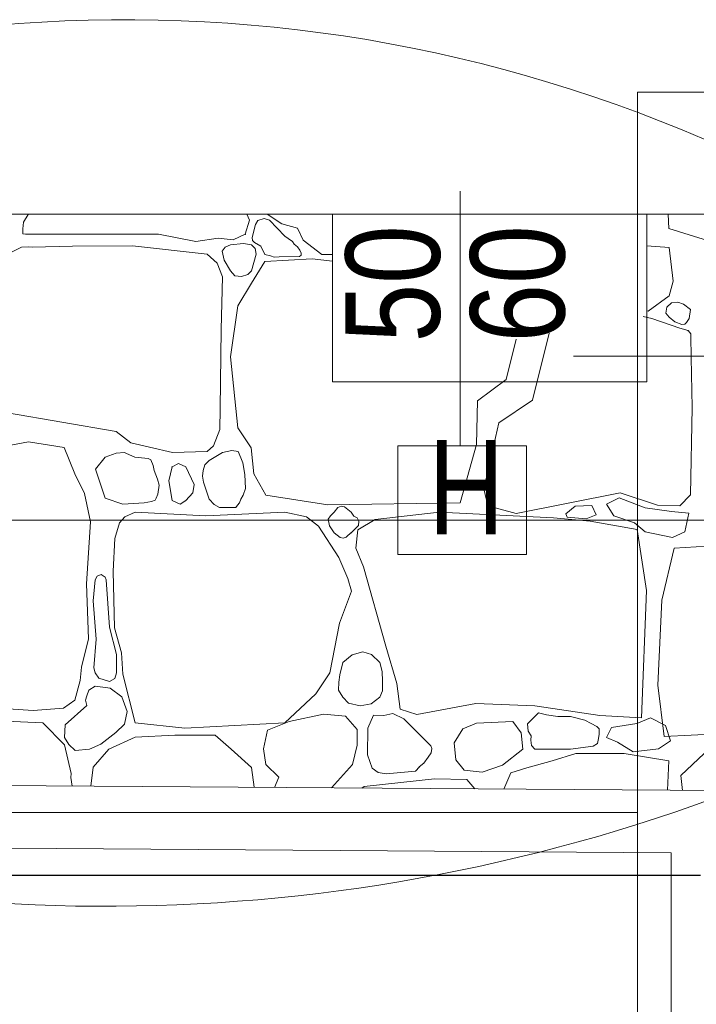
# Model space of a CAD drawing. Header units: millimetres. Extents: x -573548 to 674770, y -210017 to -47794.
# Tile 147 of 234: x 104930 to 106007, y -101026 to -99458. Entities that reach past the tile are written whole.
import ezdxf
from ezdxf.enums import TextEntityAlignment as Align
from ezdxf.lldxf.tags import DXFTag

# ---------------------------------------------------------------- set-up
doc = ezdxf.new("R2010")
doc.units = ezdxf.units.MM
for name, color, linetype, lineweight in [('A.02 RZUT PIWNICY_is$0$_HATCH_Nr_pióra__18', 8, 'Continuous', 9), ('A.02 RZUT PIWNICY_is$0$A-DRZWI_Nr_pióra__9', 8, 'Continuous', 9), ('A.02 RZUT PIWNICY_is$0$opisy inne_Nr_pióra__1', 8, 'Continuous', 9), ('A.02 RZUT PIWNICY_is$0$PARAPET_Nr_pióra__7', 8, 'Continuous', 9), ('A.02 RZUT PIWNICY_is$0$podciagi_Nr_pióra__1', 8, 'Continuous', 9), ('A.02 RZUT PIWNICY_is$0$SCHODY_Nr_pióra__1', 8, 'Continuous', 9), ('A.02 RZUT PIWNICY_is$0$strop_Nr_pióra__1', 8, 'Continuous', 9), ('A.02 RZUT PIWNICY_is$0$Structural - Bearing_Nr_pióra__21', 8, 'Continuous', 9), ('A.02 RZUT PIWNICY_is$0$Structural - Grid', 8, 'Continuous', 9), ('A.02 RZUT PIWNICY_is$0$Structural - Grid_Nr_pióra__17', 8, 'Continuous', 9), ('IS_Przyłącza_o.p._Powrót', 142, 'DASH', 18)]:
    doc.layers.add(name, color=color, linetype=linetype, lineweight=lineweight)
doc.layers.add('IS_Zasilanie', color=1, linetype='SOLID', lineweight=30, true_color=0xff0000)
doc.styles.add('A.02 RZUT PIWNICY_is$0$STYL_AUTOMATYCZNY_1', font='arial.ttf')
doc.styles.add('A.02 RZUT PIWNICY_is$0$STYL_AUTOMATYCZNY_4', font='arial.ttf', dxfattribs={"width": 0.8})
tags = doc.linetypes.add('DASH', pattern=[15, 10, -5]).pattern_tags.tags
tags[6:7] = [DXFTag(74, 4), DXFTag(75, 0), DXFTag(340, '0'), DXFTag(46, 0.0), DXFTag(50, 0.0), DXFTag(44, 0.0), DXFTag(45, 0.0)]
tags[4:5] = [DXFTag(74, 4), DXFTag(75, 0), DXFTag(340, '0'), DXFTag(46, 0.0), DXFTag(50, 0.0), DXFTag(44, 0.0), DXFTag(45, 0.0)]
tags = doc.linetypes.add('SOLID', pattern=[10, 10, 0]).pattern_tags.tags
tags[6:7] = [DXFTag(74, 4), DXFTag(75, 0), DXFTag(340, '0'), DXFTag(46, 0.0), DXFTag(50, 0.0), DXFTag(44, 0.0), DXFTag(45, 0.0)]
tags[4:5] = [DXFTag(74, 4), DXFTag(75, 0), DXFTag(340, '0'), DXFTag(46, 0.0), DXFTag(50, 0.0), DXFTag(44, 0.0), DXFTag(45, 0.0)]

# ---------------------------------------------------------------- blocks, each defined once
blk = doc.blocks.new('*X48622')
at = {"layer": 'A.02 RZUT PIWNICY_is$0$_HATCH_Nr_pióra__18'}
for p, q in [((105513.9, -99767.9), (105506.4, -99780.5)), ((105514, -99767.8), (105513.9, -99767.9)), ((105866, -99777), (105861.8, -99767.8)), ((105894.3, -99767.8), (105917.6, -99783.2)), ((106533.3, -99790.2), (106532.4, -99767.8)), ((105506.4, -99780.5), (105505.5, -99791)), ((105859.4, -99799.7), (105866, -99777)), ((105875.6, -99784.1), (105870.4, -99804.6)), ((105879.3, -99777.9), (105875.6, -99784.1)), ((105889.4, -99774.3), (105879.3, -99777.9)), ((105898.1, -99777), (105889.4, -99774.3)), ((105922.4, -99802.5), (105898.1, -99777)), ((105917.6, -99783.2), (105942.3, -99789.8)), ((105505.5, -99791), (105505.4, -99799.1)), ((105505.4, -99799.1), (105509.7, -99799.7)), ((105509.7, -99799.7), (105721.1, -99799.3)), ((105721.1, -99799.3), (105780.9, -99810.9)), ((105840, -99808.4), (105859.4, -99799.7)), ((105942.3, -99789.8), (105951.8, -99809.2)), ((106681.6, -99836.8), (106533.3, -99790.2)), ((105780.9, -99810.9), (105816.4, -99805.9)), ((105816.4, -99805.9), (105840, -99808.4)), ((105835.8, -99816.6), (105827.3, -99820)), ((105856.8, -99814.5), (105835.8, -99816.6)), ((105869.3, -99816.6), (105856.8, -99814.5)), ((105875.3, -99822.3), (105869.3, -99816.6)), ((105870.4, -99804.6), (105870.7, -99809.7)), ((105870.7, -99809.7), (105873.9, -99812.6)), ((105873.9, -99812.6), (105884, -99818.7)), ((105927.5, -99806.3), (105922.4, -99802.5)), ((105934.7, -99810.9), (105927.5, -99806.3)), ((105937.2, -99815.5), (105934.7, -99810.9)), ((105942.4, -99819.9), (105937.2, -99815.5)), ((105951.8, -99809.2), (105981.1, -99831.9)), ((106533.9, -99820.7), (106498.4, -99818.1)), ((105503.5, -99820.1), (105480.8, -99831.5)), ((105515, -99819.4), (105503.5, -99820.1)), ((105520.5, -99820.4), (105515, -99819.4)), ((105584.4, -99818.7), (105520.5, -99820.4)), ((105679.8, -99818.3), (105584.4, -99818.7)), ((105798.7, -99831.5), (105679.8, -99818.3)), ((105814.6, -99845.6), (105798.7, -99831.5)), ((105827.3, -99820), (105822.7, -99826.7)), ((105822.7, -99826.7), (105825.6, -99840.8)), ((105869.3, -99857.9), (105876.8, -99831.3)), ((105876.8, -99831.3), (105875.3, -99822.3)), ((105884, -99818.7), (105890.5, -99832.1)), ((105890.5, -99832.1), (105899.8, -99834)), ((105946.1, -99825.2), (105942.4, -99819.9)), ((105945.9, -99834.9), (105948.3, -99832.9)), ((105948.2, -99829.7), (105946.1, -99825.2)), ((105948.3, -99832.9), (105948.2, -99829.7)), ((105981.1, -99831.9), (105998.4, -99832.1)), ((106540.6, -99874.3), (106533.9, -99820.7)), ((105823.1, -99867.2), (105814.6, -99845.6)), ((105825.6, -99840.8), (105835.8, -99857.9)), ((105890.7, -99843.1), (105869.3, -99877.4)), ((105965.9, -99838.9), (105890.7, -99843.1)), ((105899.8, -99834), (105905.4, -99836.3)), ((105905.4, -99836.3), (105913.6, -99835.8)), ((105913.6, -99835.8), (105945.9, -99834.9)), ((105998.4, -99842.6), (105965.9, -99838.9)), ((105835.8, -99857.9), (105842.6, -99865.7)), ((105853.4, -99866.8), (105863.5, -99863.6)), ((105863.5, -99863.6), (105869.3, -99857.9)), ((105820.9, -99951.4), (105823.1, -99867.2)), ((105842.6, -99865.7), (105853.4, -99866.8)), ((105869.3, -99877.4), (105847.8, -99913.7)), ((106533.9, -99897.4), (106540.6, -99874.3)), ((106500.8, -99921.9), (106533.9, -99897.4)), ((106530.4, -99915.5), (106537.7, -99908.9)), ((106537.7, -99908.9), (106547.7, -99907.7)), ((106547.7, -99907.7), (106556.9, -99910.9)), ((106556.9, -99910.9), (106568, -99919.4)), ((105847.8, -99913.7), (105835.8, -99995)), ((106498.4, -99921.3), (106500.8, -99921.9)), ((106528.7, -99925.3), (106530.4, -99915.5)), ((106533.9, -99931.6), (106528.7, -99925.3)), ((106568, -99919.4), (106566.1, -99933.6)), ((106506.2, -99933.9), (106492.6, -99930.4)), ((106550.8, -99949.2), (106506.2, -99933.9)), ((106543, -99939.3), (106533.9, -99931.6)), ((106554.2, -99943.3), (106543, -99939.3)), ((106559.2, -99942.7), (106554.2, -99943.3)), ((106561.8, -99939.9), (106559.2, -99942.7)), ((106566.1, -99933.6), (106561.8, -99939.9)), ((105819.6, -100076.9), (105820.9, -99951.4)), ((106343.2, -99957.2), (106316.3, -100063.9)), ((106564.2, -99952.9), (106550.8, -99949.2)), ((106568.4, -99957.9), (106564.2, -99952.9)), ((106568.6, -99962), (106568.4, -99957.9)), ((106274.6, -100030.9), (106290.8, -99966.6)), ((106569, -99995.8), (106568.6, -99962)), ((105835.8, -99995), (105847.4, -100107.7)), ((106570.6, -100075.5), (106569, -99995.8)), ((106228.8, -100064.7), (106274.6, -100030.9)), ((106227.2, -100134.5), (106228.8, -100064.7)), ((106316.3, -100063.9), (106262.7, -100099.8)), ((105480.8, -100084.1), (105654.2, -100113.6)), ((105818.8, -100110.5), (105819.6, -100076.9)), ((106568.1, -100214.6), (106570.6, -100075.5)), ((106262.7, -100099.8), (106239.1, -100205.1)), ((105654.2, -100113.6), (105677.1, -100131.8)), ((105808.8, -100136.7), (105818.8, -100110.5)), ((105847.4, -100107.7), (105868.9, -100139.5)), ((105514.3, -100130), (105456.5, -100140.7)), ((105571.2, -100139), (105514.3, -100130)), ((105588.2, -100181.1), (105571.2, -100139)), ((105667.4, -100147.3), (105654.1, -100148.3)), ((105670.3, -100148.6), (105667.4, -100147.3)), ((105677.1, -100131.8), (105706.8, -100138.8)), ((105706.8, -100138.8), (105743.5, -100147.1)), ((105743.5, -100147.1), (105798.7, -100145.2)), ((105798.7, -100145.2), (105808.8, -100136.7)), ((105823.2, -100147.2), (105802, -100159.7)), ((105837.8, -100144), (105823.2, -100147.2)), ((105848.1, -100145.4), (105837.8, -100144)), ((105852.3, -100155.6), (105848.1, -100145.4)), ((105868.9, -100139.5), (105873, -100181.1)), ((106201.2, -100227), (106227.2, -100134.5)), ((105636.5, -100154.3), (105621.2, -100173.7)), ((105654.1, -100148.3), (105636.5, -100154.3)), ((105683.5, -100154.3), (105670.3, -100148.6)), ((105705.1, -100156.8), (105683.5, -100154.3)), ((105709.1, -100158.9), (105705.1, -100156.8)), ((105713, -100168), (105709.1, -100158.9)), ((105802, -100159.7), (105795.2, -100166.8)), ((105855.3, -100163.3), (105852.3, -100155.6)), ((105621.2, -100173.7), (105636.5, -100220)), ((105714.5, -100175.8), (105713, -100168)), ((105719.7, -100189.3), (105714.5, -100175.8)), ((105743, -100170), (105737.6, -100191.9)), ((105753.1, -100164.6), (105743, -100170)), ((105764.8, -100170), (105753.1, -100164.6)), ((105778, -100198.1), (105764.8, -100170)), ((105792.6, -100175.7), (105791.3, -100184.5)), ((105795.2, -100166.8), (105792.6, -100175.7)), ((105858.8, -100182.1), (105855.3, -100163.3)), ((105603.4, -100212.1), (105588.2, -100181.1)), ((105722.3, -100199.3), (105719.7, -100189.3)), ((105737.6, -100191.9), (105743, -100223.7)), ((105791.3, -100184.5), (105792.9, -100194.4)), ((105859.8, -100204.3), (105858.8, -100182.1)), ((105873, -100181.1), (105892.4, -100215)), ((105720.1, -100213.3), (105722.3, -100199.3)), ((105776, -100211.3), (105778, -100198.1)), ((105792.9, -100194.4), (105802, -100221.6)), ((105856, -100215.2), (105859.8, -100204.3)), ((106239.1, -100205.1), (106245.3, -100231.9)), ((105612.9, -100257.5), (105603.4, -100212.1)), ((105636.5, -100220), (105664.5, -100229.4)), ((105698.4, -100227.4), (105710.3, -100225.3)), ((105710.3, -100225.3), (105716.1, -100223)), ((105716.1, -100223), (105717.8, -100220)), ((105717.8, -100220), (105720.1, -100213.3)), ((105743, -100223.7), (105756, -100229.1)), ((105756, -100229.1), (105764.8, -100223.7)), ((105764.8, -100223.7), (105776, -100211.3)), ((105802, -100221.6), (105809.7, -100229.9)), ((105850.3, -100227.1), (105852.3, -100221.6)), ((105852.3, -100221.6), (105856, -100215.2)), ((105892.4, -100215), (105991, -100230.3)), ((106290.7, -100244.3), (106455.9, -100211.3)), ((106454.3, -100219.2), (106434.2, -100229.5)), ((106495.6, -100234.9), (106454.3, -100219.2)), ((106455.9, -100211.3), (106515.3, -100231.1)), ((106550.8, -100231.9), (106568.1, -100214.6)), ((105664.5, -100229.4), (105698.4, -100227.4)), ((105809.7, -100229.9), (105818.4, -100234.6)), ((105818.4, -100234.6), (105830.8, -100234.8)), ((105830.8, -100234.8), (105844.5, -100234.4)), ((105844.5, -100234.4), (105847.3, -100231.1)), ((105847.3, -100231.1), (105850.3, -100227.1)), ((105991, -100230.3), (106201.2, -100227)), ((106006.5, -100234.8), (106001, -100241.8)), ((106011.8, -100232.5), (106006.5, -100234.8)), ((106017.1, -100233.6), (106011.8, -100232.5)), ((106027.8, -100241.8), (106017.1, -100233.6)), ((106245.3, -100231.9), (106290.7, -100244.3)), ((106369.5, -100244.7), (106384.7, -100232.4)), ((106384.7, -100232.4), (106411.2, -100231.4)), ((106411.2, -100231.4), (106418, -100246.2)), ((106434.2, -100229.5), (106446, -100248.1)), ((106537.8, -100240.8), (106495.6, -100234.9)), ((106515.3, -100231.1), (106550.8, -100231.9)), ((106565.2, -100243.7), (106537.8, -100240.8)), ((105667.8, -100249.3), (105659.2, -100259.2)), ((105684.3, -100241.8), (105667.8, -100249.3)), ((105796.6, -100248), (105684.3, -100241.8)), ((105922.4, -100241.8), (105796.6, -100248)), ((105956.8, -100249.3), (105922.4, -100241.8)), ((105975.8, -100264.1), (105956.8, -100249.3)), ((105995, -100247.9), (105991.5, -100253.4)), ((105991.5, -100253.4), (105993.3, -100263.8)), ((106001, -100241.8), (105995, -100247.9)), ((106032.4, -100248.4), (106027.8, -100241.8)), ((106037.3, -100250.9), (106032.4, -100248.4)), ((106040.4, -100256.2), (106037.3, -100250.9)), ((106066.2, -100253.8), (106038.5, -100270.3)), ((106039.6, -100263.4), (106040.4, -100256.2)), ((106168.1, -100241.8), (106066.2, -100253.8)), ((106350.2, -100250.9), (106168.1, -100241.8)), ((106408.4, -100256.3), (106350.2, -100250.9)), ((106371.9, -100250.1), (106369.5, -100244.7)), ((106401.9, -100252.5), (106371.9, -100250.1)), ((106418, -100246.2), (106401.9, -100252.5)), ((106483, -100269.4), (106408.4, -100256.3)), ((106446, -100248.1), (106478.9, -100258.9)), ((106558.9, -100273.6), (106565.2, -100243.7)), ((105606.7, -100356.2), (105612.9, -100257.5)), ((105659.2, -100259.2), (105652.1, -100283.9)), ((106008.4, -100314.1), (105975.8, -100264.1)), ((105993.3, -100263.8), (106001, -100274.9)), ((106027.8, -100274.9), (106039.6, -100263.4)), ((106038.5, -100270.3), (106035.6, -100299.6)), ((106478.9, -100258.9), (106496.1, -100273.6)), ((106498, -100366.5), (106483, -100269.4)), ((105652.1, -100283.9), (105649.3, -100335.9)), ((106001, -100274.9), (106010.3, -100282.2)), ((106010.3, -100282.2), (106015, -100283.6)), ((106015, -100283.6), (106019.9, -100282.1)), ((106019.9, -100282.1), (106023.3, -100278.6)), ((106023.3, -100278.6), (106027.8, -100274.9)), ((106496.1, -100273.6), (106539.2, -100282.5)), ((106539.2, -100282.5), (106558.9, -100273.6)), ((106035.6, -100299.6), (106047.4, -100328.9)), ((106541.8, -100299.2), (106522.4, -100382.1)), ((106616.5, -100294.6), (106541.8, -100299.2)), ((106022.8, -100347.9), (106008.4, -100314.1)), ((106047.4, -100328.9), (106083.1, -100455.2)), ((105620.4, -100349.6), (105617.3, -100383.2)), ((105623.5, -100343.7), (105620.4, -100349.6)), ((105630.1, -100341.4), (105623.5, -100343.7)), ((105636.4, -100345.6), (105630.1, -100341.4)), ((105638.1, -100349.6), (105636.4, -100345.6)), ((105643.4, -100425.3), (105638.1, -100349.6)), ((105649.3, -100335.9), (105651.3, -100426.3)), ((106028.6, -100367.7), (106022.8, -100347.9)), ((105610, -100443.7), (105606.7, -100356.2)), ((106490.1, -100569.2), (106498, -100366.5)), ((106009.6, -100418.5), (106028.6, -100367.7)), ((106522.4, -100382.1), (106515.9, -100517.7)), ((105617.3, -100383.2), (105621.9, -100444)), ((105654.7, -100468.7), (105643.4, -100425.3)), ((105651.3, -100426.3), (105662.5, -100466)), ((105993.9, -100497.8), (106009.6, -100418.5)), ((105598.9, -100488.7), (105610, -100443.7)), ((105621.9, -100444), (105618.3, -100490)), ((106083.1, -100455.2), (106100.4, -100514.7)), ((105654.5, -100497.8), (105654.7, -100468.7)), ((105662.5, -100466), (105664.5, -100500.2)), ((106029.4, -100469.4), (106014.8, -100481.3)), ((106046.4, -100464.5), (106029.4, -100469.4)), ((106060.2, -100468.7), (106046.4, -100464.5)), ((106073.5, -100481.3), (106060.2, -100468.7)), ((105596.8, -100510.1), (105598.9, -100488.7)), ((105618.3, -100490), (105620.4, -100497.8)), ((106014.8, -100481.3), (106010.1, -100500.8)), ((106077.3, -100495.7), (106073.5, -100481.3)), ((105620.4, -100497.8), (105626.5, -100506.3)), ((105626.5, -100506.3), (105643.1, -100511.5)), ((105643.1, -100511.5), (105651.6, -100507.1)), ((105651.6, -100507.1), (105654.5, -100497.8)), ((105664.5, -100500.2), (105684.3, -100577.4)), ((105971.6, -100531.2), (105993.9, -100497.8)), ((106010.1, -100500.8), (106008.2, -100512.9)), ((106077.8, -100511.3), (106077.3, -100495.7)), ((105588.2, -100541.1), (105596.8, -100510.1)), ((105620.4, -100519), (105610.3, -100525.5)), ((105632.7, -100520.5), (105620.4, -100519)), ((105644.4, -100522.3), (105632.7, -100520.5)), ((105662.8, -100536.2), (105644.4, -100522.3)), ((106008.2, -100512.9), (106008, -100525.4)), ((106077.9, -100526.3), (106077.8, -100511.3)), ((106100.4, -100514.7), (106106.2, -100555.6)), ((106515.9, -100517.7), (106525.9, -100599.4)), ((105607.3, -100534.5), (105605, -100541.6)), ((105610.3, -100525.5), (105607.3, -100534.5)), ((105671.7, -100559.5), (105662.8, -100536.2)), ((105922.4, -100577.4), (105971.6, -100531.2)), ((106008, -100525.4), (106014.8, -100536.6)), ((106014.8, -100536.6), (106023.5, -100545.9)), ((106059.8, -100547.1), (106073.5, -100536.6)), ((106073.5, -100536.6), (106077.9, -100526.3)), ((105459.4, -100553.9), (105522.1, -100557.6)), ((105522.1, -100557.6), (105570, -100553.9)), ((105570, -100553.9), (105588.2, -100541.1)), ((105607.3, -100549.8), (105572.7, -100580.5)), ((105605, -100541.6), (105607.3, -100549.8)), ((106023.5, -100545.9), (106042.1, -100550.5)), ((106042.1, -100550.5), (106059.8, -100547.1)), ((106132.2, -100564.2), (106226.3, -100546.9)), ((106226.3, -100546.9), (106320, -100550.2)), ((106320, -100550.2), (106423.7, -100565.9)), ((105667, -100579.6), (105671.7, -100559.5)), ((105984, -100563.8), (105929.1, -100575.4)), ((106019.1, -100566.7), (105984, -100563.8)), ((106037.7, -100588.2), (106019.1, -100566.7)), ((106063.7, -100565.4), (106054.4, -100586.1)), ((106079.9, -100566), (106063.7, -100565.4)), ((106094.3, -100562.3), (106079.9, -100566)), ((106111.6, -100570.8), (106094.3, -100562.3)), ((106106.2, -100555.6), (106132.2, -100564.2)), ((106320, -100567.1), (106308.5, -100579)), ((106326, -100561.5), (106320, -100567.1)), ((106339, -100564.5), (106326, -100561.5)), ((106356.8, -100567.5), (106339, -100564.5)), ((106377, -100567.1), (106356.8, -100567.5)), ((106399.9, -100573.2), (106377, -100567.1)), ((106423.7, -100565.9), (106490.1, -100569.2)), ((106482.4, -100578.6), (106504.1, -100569.6)), ((106504.1, -100569.6), (106528.2, -100581.6)), ((105465.1, -100574.1), (105537, -100577.4)), ((105537, -100577.4), (105571.9, -100612.5)), ((105572.7, -100580.5), (105571.7, -100600.9)), ((105653.7, -100592.6), (105667, -100579.6)), ((105684.3, -100577.4), (105763.2, -100585.7)), ((105763.2, -100585.7), (105922.4, -100577.4)), ((105929.1, -100575.4), (105894.9, -100589)), ((106054.4, -100586.1), (106053.8, -100628.6)), ((106154.5, -100613.8), (106111.6, -100570.8)), ((106227.2, -100577.8), (106205.7, -100586.9)), ((106285, -100575.4), (106227.2, -100577.8)), ((106298.6, -100593.1), (106285, -100575.4)), ((106308.5, -100579), (106309.5, -100590.9)), ((106409.7, -100578.6), (106399.9, -100573.2)), ((106419, -100583.2), (106409.7, -100578.6)), ((106422.5, -100587), (106419, -100583.2)), ((106434.3, -100600.9), (106442.1, -100584.6)), ((106442.1, -100584.6), (106482.4, -100578.6)), ((106528.2, -100581.6), (106536, -100606.3)), ((105571.7, -100600.9), (105578.8, -100611.9)), ((105629.3, -100611.4), (105653.7, -100592.6)), ((105684.3, -100600.1), (105642.2, -100619.5)), ((105747.1, -100596.8), (105684.3, -100600.1)), ((105811.5, -100597.2), (105747.1, -100596.8)), ((105837.1, -100619.5), (105811.5, -100597.2)), ((105894.9, -100589), (105888.6, -100618.9)), ((106037.3, -100612.9), (106037.7, -100588.2)), ((106205.7, -100586.9), (106191.9, -100609.3)), ((106300.9, -100619.1), (106298.6, -100593.1)), ((106309.5, -100590.9), (106314.3, -100597.9)), ((106314.3, -100597.9), (106314.1, -100605.1)), ((106421.7, -100602.2), (106422.6, -100595.6)), ((106422.6, -100595.6), (106422.5, -100587)), ((106451.7, -100608.1), (106434.3, -100600.9)), ((106525.9, -100599.4), (106673.7, -100592)), ((105571.9, -100612.5), (105582.6, -100658.1)), ((105578.8, -100611.9), (105588.8, -100621.3)), ((105611.7, -100619.5), (105629.3, -100611.4)), ((106030.1, -100643.6), (106037.3, -100612.9)), ((106156.1, -100618.1), (106154.5, -100613.8)), ((106191.9, -100609.3), (106194.6, -100636.1)), ((106314.1, -100605.1), (106315, -100613.6)), ((106315, -100613.6), (106320, -100619.1)), ((106377, -100619.1), (106413.3, -100614.7)), ((106413.3, -100614.7), (106419.8, -100610.3)), ((106419.8, -100610.3), (106421.7, -100602.2)), ((106477, -100623.7), (106451.7, -100608.1)), ((106536, -100606.3), (106517.3, -100618.9)), ((106608.2, -100608.6), (106552.7, -100661.4)), ((105588.8, -100621.3), (105611.7, -100619.5)), ((105642.2, -100619.5), (105617.1, -100648)), ((105869.3, -100648.4), (105837.1, -100619.5)), ((105888.6, -100618.9), (105892, -100643.9)), ((106053.8, -100628.6), (106061.3, -100649.5)), ((106143.4, -100641.4), (106150.3, -100632.1)), ((106150.3, -100632.1), (106155.1, -100625.2)), ((106155.1, -100625.2), (106156.1, -100618.1)), ((106268.9, -100644.7), (106300.9, -100619.1)), ((106320, -100619.1), (106377, -100619.1)), ((106385.7, -100626.1), (106347.7, -100637.7)), ((106424.1, -100626.1), (106385.7, -100626.1)), ((106462.5, -100626.1), (106424.1, -100626.1)), ((106533.4, -100637.9), (106462.5, -100626.1)), ((106517.3, -100618.9), (106477, -100623.7)), ((105617.1, -100648), (105613.4, -100678.2)), ((105873.7, -100680), (105869.3, -100648.4)), ((105892, -100643.9), (105912.6, -100664.1)), ((105996.5, -100680.9), (106030.1, -100643.6)), ((106130.2, -100654.3), (106136.5, -100647.3)), ((106136.4, -100647.6), (106143.4, -100641.4)), ((106194.6, -100636.1), (106207.8, -100653)), ((106236.2, -100655.9), (106268.9, -100644.7)), ((106347.7, -100637.7), (106307.7, -100649.3)), ((106531.4, -100684.7), (106533.4, -100637.9)), ((105582.6, -100658.1), (105581.8, -100664.4)), ((105581.8, -100664.4), (105584.1, -100678)), ((105912.6, -100664.1), (105905.8, -100680.3)), ((106061.3, -100649.5), (106070.9, -100656.4)), ((106070.9, -100656.4), (106083.9, -100658.8)), ((106083.9, -100658.8), (106130.2, -100654.3)), ((106207.8, -100653), (106236.2, -100655.9)), ((106282, -100657), (106271.1, -100682.9)), ((106307.7, -100649.3), (106282, -100657)), ((106552.7, -100661.4), (106555.5, -100684.9)), ((106048.4, -100679), (106044.7, -100681.3)), ((106160.7, -100666.6), (106048.4, -100679)), ((106212.3, -100667.4), (106160.7, -100666.6)), ((106224.8, -100682.5), (106212.3, -100667.4))]:
    blk.add_line(p, q, dxfattribs=at)
for p in [(105859.4, -99799.7), (106564.2, -99952.9), (105743, -100170), (105764.8, -100223.7), (106027.8, -100274.9)]:
    blk.add_point(p, dxfattribs=at)
blk = doc.blocks.new('A.02 RZUT PIWNICY_is$0$Wypełnienie_14_1')
at = {"layer": 'A.02 RZUT PIWNICY_is$0$_HATCH_Nr_pióra__18'}
blk.add_blockref('*X48622', (0, 0), dxfattribs=at)
blk = doc.blocks.new('A.02 RZUT PIWNICY_is$0$Standardowy znacznik osi_3')
at = {"layer": 'A.02 RZUT PIWNICY_is$0$Structural - Grid_Nr_pióra__17'}
blk.add_line((2962.2, 0), (40906.6, 0), dxfattribs=at)
at = {"layer": 'A.02 RZUT PIWNICY_is$0$Structural - Grid_Nr_pióra__17', "style": 'A.02 RZUT PIWNICY_is$0$STYL_AUTOMATYCZNY_1'}
for tag, p in [('AC_MarkerText_1_0', (-250, -335)), ('AC_MarkerText_1_1', (44118.7, -335))]:
    blk.add_attdef(tag, text='', height=350, rotation=180, dxfattribs=at).set_placement(p, align=Align.TOP_CENTER)
blk = doc.blocks.new('A.02 RZUT PIWNICY_is')
at = {"layer": 'A.02 RZUT PIWNICY_is$0$A-DRZWI_Nr_pióra__9'}
blk.add_line((106201.4, -100136.3), (106201.4, -99731), dxfattribs=at)
at = {"layer": 'A.02 RZUT PIWNICY_is$0$opisy inne_Nr_pióra__1'}
blk.add_lwpolyline([(106306.8, -100309.3), (106102.2, -100309.3), (106102.2, -100136.3), (106306.8, -100136.3)], close=True, dxfattribs=at)
at = {"layer": 'A.02 RZUT PIWNICY_is$0$PARAPET_Nr_pióra__7'}
blk.add_line((106381.6, -99993.9), (107085.8, -99993.9), dxfattribs=at)
at = {"layer": 'A.02 RZUT PIWNICY_is$0$podciagi_Nr_pióra__1'}
blk.add_line((105998.4, -99767.8), (106498.4, -99767.8), dxfattribs=at)
at = {"layer": 'A.02 RZUT PIWNICY_is$0$SCHODY_Nr_pióra__1'}
blk.add_lwpolyline([(102540.9, -103178.9), (102542, -102719.7), (102653.8, -102719.7), (102653.8, -102516.4), (102542.5, -102516.4), (102547, -100756.5), (106537.3, -100784.5), (106537.3, -104505.5), (102541.9, -104505.5), (102543, -104078), (102210.2, -104077.8), (102210.2, -103178.7)], close=True, dxfattribs=at)
at = {"layer": 'A.02 RZUT PIWNICY_is$0$strop_Nr_pióra__1'}
blk.add_lwpolyline([(102446.5, -100655.5, 0.221415), (104247.9, -100674.4), (104607.9, -100674.4, 0.186698), (106637.3, -100685.5)], format="xyb", dxfattribs=at)
blk.add_arc((105670, -101774.6), 2316.6, 60.029, 119.2996, dxfattribs=at)
at = {"layer": 'A.02 RZUT PIWNICY_is$0$Structural - Bearing_Nr_pióra__21'}
for p, q in [((105998.4, -99767.8), (102287.3, -99767.8)), ((105998.4, -100034.7), (105998.4, -99767.8)), ((106827.3, -99767.8), (106498.4, -99767.8)), ((106498.4, -100034.7), (106498.4, -99767.8)), ((106498.4, -100034.7), (105998.4, -100034.7)), ((102447.3, -100655.5), (106637.3, -100685.5))]:
    blk.add_line(p, q, dxfattribs=at)
at = {"layer": 'A.02 RZUT PIWNICY_is$0$_HATCH_Nr_pióra__18'}
blk.add_blockref('A.02 RZUT PIWNICY_is$0$Wypełnienie_14_1', (0, 0), dxfattribs=at)
at = {"layer": 'A.02 RZUT PIWNICY_is$0$Structural - Grid', "zscale": 1000, "rotation": 180}
blk.add_blockref('A.02 RZUT PIWNICY_is$0$Standardowy znacznik osi_3', (121683.4, -100254.9), dxfattribs=at)
at = {"layer": 'A.02 RZUT PIWNICY_is$0$opisy inne_Nr_pióra__1', "char_height": 150, "attachment_point": 5, "rotation": 90, "style": 'A.02 RZUT PIWNICY_is$0$STYL_AUTOMATYCZNY_4'}
for s, insert in [('\\A1;{\\pqc;\\fArial|b0|i0|c238|p0;\\W0.800000;50}', (106095, -99878.6)), ('\\A1;{\\pqc;\\fArial|b0|i0|c238|p0;\\W0.800000;60}', (106293.5, -99878.6))]:
    blk.add_mtext(s, dxfattribs=dict(at, insert=insert))
at = {"layer": 'A.02 RZUT PIWNICY_is$0$opisy inne_Nr_pióra__1', "insert": (106150.8, -100277.1), "char_height": 150, "attachment_point": 7, "style": 'A.02 RZUT PIWNICY_is$0$STYL_AUTOMATYCZNY_4'}
blk.add_mtext('\\A1;{\\pql;\\fArial|b0|i0|c238|p0;\\W0.800000;H}', dxfattribs=at)

msp = doc.modelspace()

# ---------------------------------------------------------------- linework, layer by layer
at = {"layer": 'IS_Przyłącza_o.p._Powrót', "ltscale": 30}
for points in [[(106183.7, -99573.2), (105913.7, -99573.2), (105913.7, -104464.7)], [(100780, -100720), (105913.7, -100720)]]:
    msp.add_lwpolyline(points, dxfattribs=at)
at = {"layer": 'IS_Zasilanie', "ltscale": 10}
msp.add_lwpolyline([(100780, -100820), (106013.7, -100820)], dxfattribs=at)

# ---------------------------------------------------------------- block references
at = {"ltscale": 10}
msp.add_blockref('A.02 RZUT PIWNICY_is', (-570.2, 0), dxfattribs=at)

doc.saveas('drawing.dxf')
